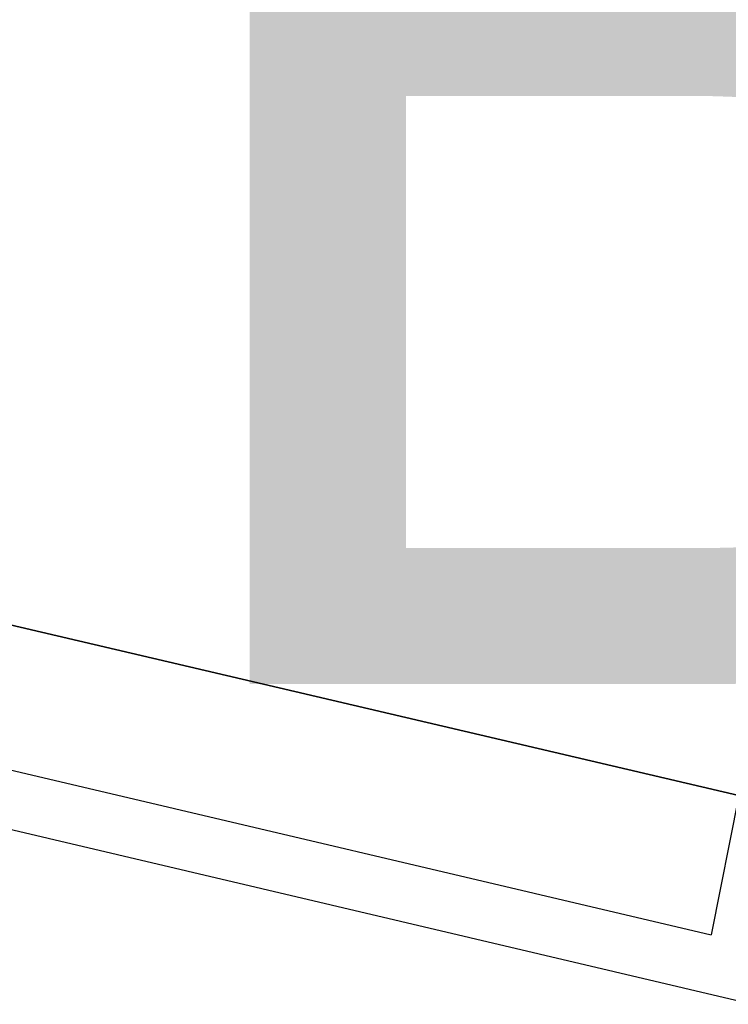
# Model space of a CAD drawing. Header units: feet. Extents: x -79 to 198, y -22 to 181.
# Tile 198 of 256: x 118.418 to 119.097, y 129.098 to 130.04. Entities that reach past the tile are written whole.
import ezdxf
from ezdxf.enums import TextEntityAlignment as Align

# ---------------------------------------------------------------- set-up
doc = ezdxf.new("R2010")
doc.units = ezdxf.units.FT
for name, color, linetype in [('A-LINEA', 7, 'CONTINUOUS'), ('A-MURO-CONCRETO', 8, 'CONTINUOUS'), ('A-NOMBRE-ESPACIO', 2, 'CONTINUOUS')]:
    doc.layers.add(name, color=color, linetype=linetype)

msp = doc.modelspace()

# ---------------------------------------------------------------- linework, layer by layer
at = {"layer": 'A-LINEA'}
for p in [(113.5867, 130.4578), (119.1067, 129.2978)]:
    msp.add_line(p, (119.08, 129.1644), dxfattribs=at)
for points in [[(113.92, 132.1111), (113.52, 130.4178), (119.12, 129.0978)], [(119.1067, 129.2978), (119.4533, 130.7511), (116.04, 131.5511), (115.6933, 130.0978), (119.1067, 129.2978)]]:
    msp.add_lwpolyline(points, dxfattribs=at)
at = {"layer": 'A-MURO-CONCRETO'}
msp.add_lwpolyline([(115.6933, 130.0978), (119.2933, 130.0978), (119.1067, 129.2978), (115.6933, 130.0978), (115.6933, 130.0978)], dxfattribs=at)

# ---------------------------------------------------------------- texts
at = {"layer": 'A-NOMBRE-ESPACIO'}
msp.add_text('Balcón', height=1.2, dxfattribs=at).set_placement((120.96, 129.4044), align=Align.CENTER)

doc.saveas('drawing.dxf')
